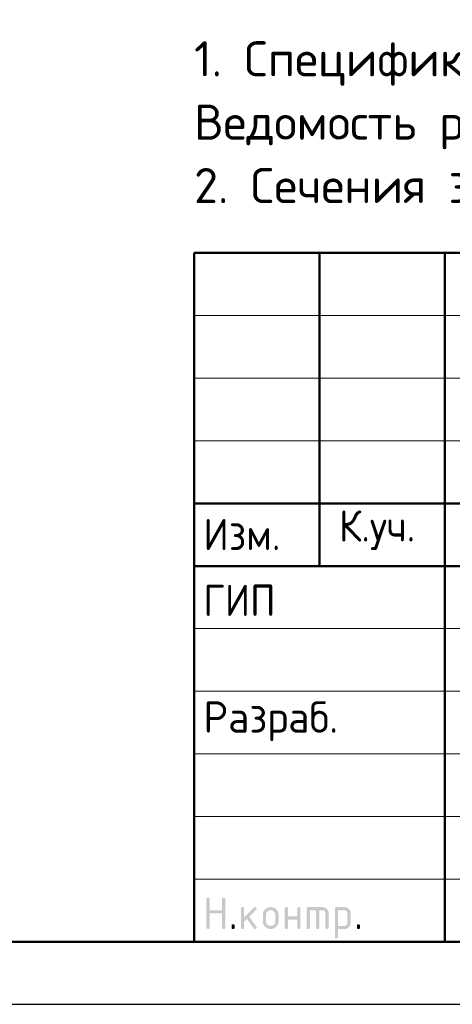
# Model space of a CAD drawing. Header units: millimetres. Extents: x 0 to 50400, y 0 to 35640.
# Tile 24 of 40: x 25931 to 30071, y 0 to 9435. Entities that reach past the tile are written whole.
import ezdxf

# ---------------------------------------------------------------- set-up
doc = ezdxf.new("R2010")
doc.units = ezdxf.units.MM
doc.layers.add('Standard', color=7, linetype='Continuous', lineweight=25)
doc.styles.add('ISOCPEUR', font='txt')

msp = doc.modelspace()

# ---------------------------------------------------------------- hatches: boundary and pattern name
at = {"layer": 'Standard', "linetype": 'Continuous', "lineweight": 25, "transparency": 33554687}
for points in [[(27718.9, 736.5), (27718.9, 1006.5), (27718.9, 1008.4), (27719.1, 1010.1), (27719.4, 1011.7), (27719.8, 1013.1), (27720.3, 1014.5), (27721, 1015.7), (27721.7, 1016.9), (27722.7, 1017.8), (27723.6, 1018.7), (27724.8, 1019.4), (27725.9, 1020.1), (27727.4, 1020.6), (27728.8, 1021.1), (27730.4, 1021.3), (27732, 1021.5), (27733.9, 1021.5), (27735.8, 1021.5), (27737.4, 1021.3), (27739.1, 1021.1), (27740.5, 1020.6), (27741.9, 1020.1), (27743.1, 1019.4), (27744.3, 1018.7), (27745.2, 1017.8), (27746.1, 1016.9), (27746.8, 1015.7), (27747.5, 1014.5), (27748, 1013.1), (27748.5, 1011.7), (27748.7, 1010.1), (27749, 1008.4), (27749, 1006.6), (27749, 901.6), (27868.6, 901.6), (27868.6, 1006.6), (27868.6, 1008.4), (27868.9, 1010.1), (27869.1, 1011.7), (27869.6, 1013.1), (27870, 1014.5), (27870.7, 1015.7), (27871.4, 1016.9), (27872.4, 1017.8), (27873.3, 1018.7), (27874.5, 1019.4), (27875.7, 1020.1), (27877.1, 1020.6), (27878.5, 1021.1), (27880.1, 1021.3), (27881.8, 1021.5), (27883.6, 1021.5), (27885.5, 1021.5), (27887.2, 1021.3), (27888.8, 1021.1), (27890.2, 1020.6), (27891.6, 1020.1), (27892.8, 1019.4), (27894, 1018.7), (27894.9, 1017.8), (27895.9, 1016.9), (27896.6, 1015.7), (27897.3, 1014.5), (27897.7, 1013.1), (27898.2, 1011.7), (27898.4, 1010.1), (27898.7, 1008.4), (27898.7, 1006.5), (27898.7, 736.5), (27898.7, 734.7), (27898.4, 733), (27898.2, 731.4), (27897.7, 730), (27897.3, 728.6), (27896.6, 727.4), (27895.9, 726.2), (27894.9, 725.3), (27894, 724.4), (27892.8, 723.7), (27891.6, 723), (27890.2, 722.5), (27888.8, 722), (27887.2, 721.8), (27885.5, 721.5), (27883.6, 721.5), (27881.8, 721.5), (27880.1, 721.8), (27878.5, 722), (27877.1, 722.5), (27875.7, 723), (27874.5, 723.7), (27873.3, 724.4), (27872.4, 725.3), (27871.4, 726.2), (27870.7, 727.4), (27870, 728.6), (27869.6, 730), (27869.1, 731.4), (27868.9, 733), (27868.6, 734.7), (27868.6, 736.5), (27868.6, 871.5), (27749, 871.5), (27749, 736.5), (27749, 734.7), (27748.7, 733), (27748.5, 731.4), (27748, 730), (27747.5, 728.6), (27746.8, 727.4), (27746.1, 726.2), (27745.2, 725.3), (27744.3, 724.4), (27743.1, 723.7), (27741.9, 723), (27740.5, 722.5), (27739.1, 722), (27737.4, 721.8), (27735.8, 721.5), (27733.9, 721.5), (27732, 721.5), (27730.4, 721.8), (27728.8, 722), (27727.4, 722.5), (27725.9, 723), (27724.8, 723.7), (27723.6, 724.4), (27722.7, 725.3), (27721.7, 726.2), (27721, 727.4), (27720.3, 728.6), (27719.8, 730), (27719.4, 731.4), (27719.1, 733), (27718.9, 734.7)], [(28078.7, 832.8), (28173, 927.1), (28174.1, 928.1), (28175.3, 929), (28176.5, 929.8), (28177.9, 930.3), (28179.2, 930.8), (28180.6, 931.1), (28182.1, 931.4), (28183.7, 931.4), (28185.6, 931.4), (28187.2, 931.1), (28188.9, 930.9), (28190.3, 930.4), (28191.7, 930), (28192.8, 929.3), (28194, 928.6), (28195, 927.6), (28195.9, 926.7), (28196.6, 925.5), (28197.3, 924.3), (28197.8, 922.9), (28198.2, 921.5), (28198.5, 919.9), (28198.7, 918.3), (28198.7, 916.4), (28198.7, 914.9), (28198.4, 913.5), (28198.1, 912.1), (28197.6, 910.8), (28197, 909.5), (28196.1, 908.3), (28195.3, 907.1), (28194.1, 905.9), (28128.3, 840.1), (28195.7, 745.2), (28197.2, 743.1), (28198, 740.9), (28198.7, 738.7), (28198.7, 736.3), (28198.7, 734.5), (28198.5, 732.8), (28198.2, 731.2), (28197.8, 729.9), (28197.3, 728.5), (28196.6, 727.3), (28195.9, 726.2), (28195, 725.2), (28194, 724.3), (28192.8, 723.6), (28191.7, 722.9), (28190.3, 722.5), (28188.9, 722), (28187.2, 721.8), (28185.6, 721.5), (28183.7, 721.5), (28181.7, 721.5), (28179.9, 721.9), (28178.2, 722.3), (28176.6, 723.1), (28175, 723.9), (28173.7, 725.1), (28172.3, 726.3), (28171.2, 727.9), (28106.7, 818.6), (28078.7, 790.6), (28078.7, 736.5), (28078.7, 734.7), (28078.5, 733), (28078.3, 731.4), (28077.8, 730), (28077.3, 728.6), (28076.6, 727.4), (28075.9, 726.2), (28075, 725.3), (28074, 724.4), (28072.9, 723.7), (28071.7, 723), (28070.3, 722.5), (28068.9, 722), (28067.2, 721.8), (28065.6, 721.5), (28063.7, 721.5), (28061.8, 721.5), (28060.2, 721.8), (28058.5, 722), (28057.1, 722.5), (28055.7, 723), (28054.5, 723.7), (28053.4, 724.4), (28052.4, 725.3), (28051.5, 726.2), (28050.8, 727.4), (28050.1, 728.6), (28049.6, 730), (28049.2, 731.4), (28048.9, 733), (28048.7, 734.7), (28048.7, 736.5), (28048.7, 916.4), (28048.7, 918.3), (28048.9, 919.9), (28049.2, 921.5), (28049.6, 922.9), (28050.1, 924.3), (28050.8, 925.5), (28051.5, 926.7), (28052.4, 927.6), (28053.4, 928.6), (28054.5, 929.3), (28055.7, 930), (28057.1, 930.4), (28058.5, 930.9), (28060.2, 931.1), (28061.8, 931.4), (28063.7, 931.4), (28065.6, 931.4), (28067.2, 931.1), (28068.9, 930.9), (28070.3, 930.4), (28071.7, 930), (28072.9, 929.3), (28074, 928.6), (28075, 927.6), (28075.9, 926.7), (28076.6, 925.5), (28077.3, 924.3), (28077.8, 922.9), (28078.3, 921.5), (28078.5, 919.9), (28078.7, 918.3), (28078.7, 916.4)], [(28498.4, 811.4), (28498.4, 736.5), (28498.4, 734.7), (28498.2, 733), (28497.9, 731.4), (28497.5, 730), (28497, 728.6), (28496.3, 727.4), (28495.6, 726.2), (28494.6, 725.3), (28493.7, 724.4), (28492.5, 723.6), (28491.4, 723), (28489.9, 722.5), (28488.5, 722), (28486.9, 721.8), (28485.2, 721.5), (28483.4, 721.5), (28481.5, 721.5), (28479.8, 721.8), (28478.2, 722), (28476.8, 722.5), (28475.4, 723), (28474.2, 723.7), (28473, 724.4), (28472.1, 725.3), (28471.2, 726.2), (28470.5, 727.4), (28469.8, 728.6), (28469.3, 730), (28468.8, 731.4), (28468.6, 733), (28468.3, 734.7), (28468.3, 736.5), (28468.3, 916.4), (28468.3, 918.3), (28468.6, 919.9), (28468.8, 921.5), (28469.3, 922.9), (28469.8, 924.3), (28470.5, 925.5), (28471.2, 926.7), (28472.1, 927.6), (28473, 928.6), (28474.2, 929.3), (28475.4, 930), (28476.8, 930.4), (28478.2, 930.9), (28479.8, 931.1), (28481.5, 931.4), (28483.4, 931.4), (28485.2, 931.4), (28486.9, 931.1), (28488.5, 930.9), (28489.9, 930.4), (28491.4, 930), (28492.5, 929.3), (28493.7, 928.6), (28494.6, 927.6), (28495.6, 926.7), (28496.3, 925.5), (28497, 924.4), (28497.5, 923), (28497.9, 921.5), (28498.2, 919.9), (28498.4, 918.3), (28498.4, 916.4), (28498.4, 841.5), (28588, 841.5), (28588, 916.4), (28588, 918.3), (28588.2, 919.9), (28588.5, 921.5), (28589, 923), (28589.4, 924.4), (28590.1, 925.5), (28590.8, 926.7), (28591.8, 927.6), (28592.7, 928.6), (28593.9, 929.3), (28595.1, 930), (28596.5, 930.4), (28597.9, 930.9), (28599.5, 931.1), (28601.2, 931.4), (28603, 931.4), (28604.9, 931.4), (28606.6, 931.1), (28608.2, 930.9), (28609.6, 930.4), (28611, 930), (28612.2, 929.3), (28613.4, 928.6), (28614.3, 927.6), (28615.2, 926.7), (28615.9, 925.5), (28616.7, 924.3), (28617.1, 922.9), (28617.6, 921.5), (28617.8, 919.9), (28618.1, 918.3), (28618.1, 916.4), (28618.1, 736.5), (28618.1, 734.7), (28617.8, 733), (28617.6, 731.4), (28617.1, 730), (28616.7, 728.6), (28615.9, 727.4), (28615.2, 726.2), (28614.3, 725.3), (28613.4, 724.4), (28612.2, 723.7), (28611, 723), (28609.6, 722.5), (28608.2, 722), (28606.6, 721.8), (28604.9, 721.5), (28603, 721.5), (28601.2, 721.5), (28599.5, 721.8), (28597.9, 722), (28596.5, 722.5), (28595.1, 723), (28593.9, 723.6), (28592.7, 724.4), (28591.8, 725.3), (28590.8, 726.2), (28590.1, 727.4), (28589.4, 728.6), (28589, 730), (28588.5, 731.4), (28588.2, 733), (28588, 734.7), (28588, 736.5), (28588, 811.4)], [(28693.2, 931.4), (28828.1, 931.4), (28831.2, 931.4), (28834.2, 931.1), (28837.2, 930.8), (28840.1, 930.3), (28843, 929.7), (28845.7, 928.9), (28848.5, 928.1), (28851.2, 927), (28853.8, 925.9), (28856.4, 924.5), (28858.9, 923.2), (28861.3, 921.5), (28863.7, 919.9), (28866, 918), (28868.3, 916.1), (28870.5, 913.9), (28872.7, 911.7), (28874.6, 909.4), (28876.5, 907.1), (28878.2, 904.7), (28879.8, 902.3), (28881.2, 899.7), (28882.5, 897.2), (28883.6, 894.5), (28884.7, 891.9), (28885.5, 889.1), (28886.4, 886.3), (28886.9, 883.4), (28887.5, 880.6), (28887.7, 877.6), (28888, 874.5), (28888, 871.4), (28888, 736.5), (28888, 734.7), (28887.8, 733), (28887.5, 731.4), (28887.1, 730), (28886.6, 728.6), (28885.9, 727.4), (28885.2, 726.2), (28884.3, 725.3), (28883.3, 724.4), (28882.1, 723.7), (28881, 723), (28879.6, 722.5), (28878.1, 722), (28876.5, 721.8), (28874.9, 721.5), (28873, 721.5), (28871.1, 721.5), (28869.5, 721.8), (28867.8, 722), (28866.4, 722.5), (28865, 723), (28863.8, 723.6), (28862.7, 724.4), (28861.7, 725.3), (28860.8, 726.2), (28860.1, 727.4), (28859.4, 728.6), (28858.9, 730), (28858.4, 731.4), (28858.2, 733), (28857.9, 734.7), (28857.9, 736.5), (28857.9, 871.4), (28857.9, 874.5), (28857.4, 877.5), (28856.9, 880.4), (28855.8, 883.1), (28854.7, 885.7), (28853.1, 888.1), (28851.5, 890.5), (28849.3, 892.7), (28847.2, 894.8), (28844.8, 896.5), (28842.4, 898.1), (28839.7, 899.2), (28837.1, 900.2), (28834.1, 900.8), (28831.2, 901.3), (28828, 901.3), (28798.1, 901.3), (28798.1, 736.5), (28798.1, 734.7), (28797.9, 733), (28797.6, 731.4), (28797.2, 730), (28796.7, 728.6), (28796, 727.4), (28795.3, 726.2), (28794.4, 725.3), (28793.4, 724.4), (28792.3, 723.6), (28791.1, 723), (28789.7, 722.5), (28788.3, 722), (28786.6, 721.8), (28785, 721.5), (28783.1, 721.5), (28781.2, 721.5), (28779.6, 721.8), (28777.9, 722), (28776.5, 722.5), (28775.1, 723), (28773.9, 723.6), (28772.8, 724.4), (28771.8, 725.3), (28770.9, 726.2), (28770.2, 727.4), (28769.5, 728.6), (28769, 730), (28768.5, 731.4), (28768.3, 733), (28768.1, 734.7), (28768.1, 736.5), (28768.1, 901.3), (28708.2, 901.3), (28708.2, 736.5), (28708.2, 734.7), (28708, 733), (28707.8, 731.4), (28707.3, 730), (28706.8, 728.6), (28706.1, 727.4), (28705.4, 726.2), (28704.5, 725.3), (28703.5, 724.4), (28702.4, 723.6), (28701.2, 723), (28699.8, 722.5), (28698.4, 722), (28696.7, 721.8), (28695.1, 721.5), (28693.2, 721.5), (28691.3, 721.5), (28689.7, 721.8), (28688, 722), (28686.6, 722.5), (28685.2, 723), (28684, 723.7), (28682.9, 724.4), (28681.9, 725.3), (28681, 726.2), (28680.3, 727.4), (28679.6, 728.6), (28679.1, 730), (28678.7, 731.4), (28678.4, 733), (28678.2, 734.7), (28678.2, 736.5), (28678.2, 916.4), (28678.2, 918.3), (28678.4, 919.9), (28678.6, 921.5), (28679.1, 922.9), (28679.6, 924.3), (28680.3, 925.5), (28681, 926.7), (28681.9, 927.6), (28682.9, 928.6), (28684, 929.3), (28685.2, 930), (28686.6, 930.4), (28688, 930.9), (28689.6, 931.1), (28691.3, 931.4)], [(27958.8, 751.6), (27958.8, 753.5), (27959, 755.1), (27959.3, 756.8), (27959.7, 758.2), (27960.2, 759.6), (27960.9, 760.8), (27961.6, 761.9), (27962.5, 762.9), (27963.5, 763.8), (27964.7, 764.5), (27965.8, 765.2), (27967.2, 765.7), (27968.6, 766.2), (27970.3, 766.4), (27971.9, 766.6), (27973.8, 766.6), (27975.7, 766.6), (27977.3, 766.4), (27979, 766.2), (27980.4, 765.7), (27981.8, 765.2), (27983, 764.5), (27984.1, 763.8), (27985.1, 762.9), (27986, 761.9), (27986.7, 760.8), (27987.4, 759.6), (27987.9, 758.2), (27988.4, 756.8), (27988.6, 755.1), (27988.8, 753.5), (27988.8, 751.6), (27988.8, 736.6), (27988.8, 734.7), (27988.6, 733), (27988.4, 731.4), (27987.9, 730), (27987.4, 728.6), (27986.7, 727.4), (27986, 726.2), (27985.1, 725.3), (27984.1, 724.4), (27983, 723.7), (27981.8, 723), (27980.4, 722.5), (27979, 722), (27977.3, 721.8), (27975.7, 721.5), (27973.8, 721.5), (27971.9, 721.5), (27970.3, 721.8), (27968.6, 722), (27967.2, 722.5), (27965.8, 723), (27964.7, 723.7), (27963.5, 724.4), (27962.5, 725.3), (27961.6, 726.2), (27960.9, 727.4), (27960.2, 728.6), (27959.7, 730), (27959.3, 731.4), (27959, 733), (27958.8, 734.7), (27958.8, 736.6)], [(29158, 751.6), (29158, 753.5), (29158.2, 755.1), (29158.4, 756.8), (29158.9, 758.2), (29159.4, 759.6), (29160.1, 760.8), (29160.8, 761.9), (29161.7, 762.9), (29162.6, 763.8), (29163.8, 764.5), (29165, 765.2), (29166.4, 765.7), (29167.8, 766.2), (29169.5, 766.4), (29171.1, 766.6), (29173, 766.6), (29174.9, 766.6), (29176.5, 766.4), (29178.1, 766.2), (29179.6, 765.7), (29181, 765.2), (29182.1, 764.5), (29183.3, 763.8), (29184.3, 762.9), (29185.2, 761.9), (29185.9, 760.8), (29186.6, 759.6), (29187.1, 758.2), (29187.5, 756.8), (29187.8, 755.1), (29188, 753.5), (29188, 751.6), (29188, 736.6), (29188, 734.7), (29187.8, 733), (29187.5, 731.4), (29187.1, 730), (29186.6, 728.6), (29185.9, 727.4), (29185.2, 726.2), (29184.3, 725.3), (29183.3, 724.4), (29182.1, 723.7), (29181, 723), (29179.6, 722.5), (29178.1, 722), (29176.5, 721.8), (29174.9, 721.5), (29173, 721.5), (29171.1, 721.5), (29169.5, 721.8), (29167.8, 722), (29166.4, 722.5), (29165, 723), (29163.8, 723.7), (29162.6, 724.4), (29161.7, 725.3), (29160.8, 726.2), (29160.1, 727.4), (29159.4, 728.6), (29158.9, 730), (29158.4, 731.4), (29158.2, 733), (29158, 734.7), (29158, 736.6)]]:
    msp.add_hatch(color=7, dxfattribs=at).paths.add_polyline_path(points, flags=16)
h = msp.add_hatch(color=7, dxfattribs=at)
h.paths.add_polyline_path([(28258.5, 796.5), (28258.5, 856.4), (28258.5, 860.3), (28258.8, 864.1), (28259.2, 867.8), (28259.9, 871.4), (28260.6, 875), (28261.6, 878.5), (28262.6, 881.9), (28264, 885.3), (28265.3, 888.6), (28267.1, 891.7), (28268.8, 894.9), (28270.8, 897.9), (28272.9, 901), (28275.3, 903.8), (28277.7, 906.7), (28280.4, 909.5), (28283.1, 912.2), (28286, 914.6), (28288.9, 917), (28291.9, 919.1), (28294.9, 921.1), (28298.1, 922.8), (28301.3, 924.5), (28304.6, 925.9), (28307.9, 927.3), (28311.4, 928.3), (28314.8, 929.3), (28318.4, 930), (28322, 930.7), (28325.7, 931), (28329.5, 931.4), (28333.4, 931.4), (28337.3, 931.4), (28341.1, 931), (28344.9, 930.7), (28348.5, 930), (28352.2, 929.3), (28355.6, 928.3), (28359.1, 927.3), (28362.4, 926), (28365.8, 924.6), (28368.9, 922.9), (28372.1, 921.2), (28375.1, 919.2), (28378.1, 917.1), (28381, 914.8), (28383.9, 912.4), (28386.6, 909.7), (28389.3, 907), (28391.6, 904.1), (28394, 901.3), (28396, 898.2), (28398.1, 895.2), (28399.8, 892), (28401.5, 888.9), (28402.8, 885.5), (28404.2, 882.2), (28405.2, 878.7), (28406.2, 875.2), (28406.9, 871.6), (28407.6, 868), (28407.9, 864.2), (28408.2, 860.4), (28408.2, 856.4), (28408.2, 796.5), (28408.2, 792.6), (28407.9, 788.9), (28407.5, 785.1), (28406.9, 781.5), (28406.2, 777.9), (28405.2, 774.4), (28404.1, 771), (28402.8, 767.7), (28401.4, 764.4), (28399.7, 761.2), (28398, 758), (28395.9, 755), (28393.9, 752), (28391.5, 749.1), (28389.1, 746.2), (28386.3, 743.5), (28383.6, 740.7), (28380.7, 738.3), (28377.8, 735.9), (28374.8, 733.9), (28371.8, 731.8), (28368.6, 730.1), (28365.5, 728.4), (28362.2, 727), (28358.8, 725.6), (28355.4, 724.6), (28351.9, 723.6), (28348.3, 722.9), (28344.7, 722.2), (28341, 721.9), (28337.3, 721.5), (28333.4, 721.5), (28329.5, 721.5), (28325.7, 721.9), (28322, 722.2), (28318.4, 722.9), (28314.8, 723.6), (28311.4, 724.6), (28307.9, 725.6), (28304.6, 727), (28301.3, 728.4), (28298.1, 730.1), (28294.9, 731.8), (28291.9, 733.9), (28288.9, 735.9), (28286, 738.3), (28283.1, 740.7), (28280.4, 743.5), (28277.7, 746.2), (28275.3, 749.1), (28272.9, 752), (28270.8, 755), (28268.8, 758), (28267.1, 761.2), (28265.3, 764.4), (28264, 767.7), (28262.6, 771), (28261.6, 774.4), (28260.6, 777.9), (28259.9, 781.5), (28259.2, 785.1), (28258.8, 788.9), (28258.5, 792.6)], flags=16)
h.paths.add_polyline_path([(28378.2, 796.6), (28378.2, 856.6), (28378.2, 861.2), (28377.4, 865.5), (28376.5, 869.9), (28374.9, 873.8), (28373.2, 877.8), (28370.8, 881.4), (28368.3, 885.1), (28365.1, 888.4), (28361.8, 891.7), (28358.1, 894.1), (28354.5, 896.6), (28350.6, 898.3), (28346.6, 899.9), (28342.3, 900.7), (28338, 901.6), (28333.4, 901.6), (28328.7, 901.6), (28324.4, 900.7), (28320.1, 899.9), (28316.2, 898.3), (28312.2, 896.6), (28308.6, 894.1), (28305, 891.7), (28301.7, 888.4), (28298.4, 885.1), (28295.9, 881.4), (28293.5, 877.8), (28291.8, 873.8), (28290.2, 869.9), (28289.4, 865.5), (28288.6, 861.2), (28288.6, 856.6), (28288.6, 796.6), (28288.6, 791.9), (28289.4, 787.5), (28290.2, 783.2), (28291.8, 779.2), (28293.4, 775.2), (28295.9, 771.6), (28298.3, 767.9), (28301.6, 764.7), (28304.8, 761.4), (28308.4, 758.9), (28312.1, 756.5), (28316, 754.9), (28320, 753.2), (28324.3, 752.4), (28328.7, 751.6), (28333.4, 751.6), (28338, 751.6), (28342.3, 752.4), (28346.6, 753.2), (28350.6, 754.9), (28354.5, 756.5), (28358.1, 759), (28361.8, 761.5), (28365.1, 764.8), (28368.3, 768.1), (28370.8, 771.7), (28373.2, 775.3), (28374.9, 779.3), (28376.5, 783.3), (28377.4, 787.6), (28378.2, 791.9)])
h = msp.add_hatch(color=7, dxfattribs=at)
h.paths.add_polyline_path([(28948.1, 916.4), (28948.1, 918.3), (28948.4, 919.9), (28948.6, 921.5), (28949.1, 923), (28949.5, 924.3), (28950.2, 925.5), (28950.9, 926.7), (28951.9, 927.6), (28952.8, 928.6), (28954, 929.3), (28955.1, 930), (28956.5, 930.4), (28957.9, 930.9), (28959.6, 931.1), (28961.2, 931.4), (28963.1, 931.4), (29038, 931.4), (29041.1, 931.4), (29044.1, 931.1), (29047.2, 930.8), (29050.1, 930.3), (29052.9, 929.8), (29055.7, 928.9), (29058.5, 928.1), (29061.2, 927), (29063.8, 925.9), (29066.4, 924.6), (29068.9, 923.2), (29071.3, 921.6), (29073.7, 920), (29076, 918.1), (29078.3, 916.2), (29080.5, 914), (29082.7, 911.8), (29084.6, 909.5), (29086.5, 907.2), (29088.1, 904.8), (29089.7, 902.4), (29091.1, 899.9), (29092.4, 897.3), (29093.5, 894.7), (29094.6, 892), (29095.4, 889.2), (29096.2, 886.5), (29096.8, 883.5), (29097.3, 880.6), (29097.6, 877.6), (29097.8, 874.6), (29097.8, 871.4), (29097.8, 781.5), (29097.8, 778.4), (29097.6, 775.4), (29097.3, 772.4), (29096.8, 769.5), (29096.2, 766.6), (29095.4, 763.8), (29094.6, 761), (29093.5, 758.4), (29092.4, 755.7), (29091.1, 753.2), (29089.7, 750.7), (29088.1, 748.2), (29086.5, 745.8), (29084.6, 743.5), (29082.7, 741.2), (29080.5, 739), (29078.3, 736.8), (29076, 734.9), (29073.8, 733), (29071.3, 731.4), (29068.9, 729.7), (29066.4, 728.4), (29063.9, 727), (29061.2, 725.9), (29058.6, 724.8), (29055.8, 724), (29053, 723.2), (29050.1, 722.6), (29047.2, 722.1), (29044.2, 721.8), (29041.1, 721.5), (29038, 721.5), (28978.2, 721.5), (28978.2, 646.6), (28978.2, 644.8), (28977.9, 643.1), (28977.7, 641.5), (28977.2, 640.1), (28976.8, 638.7), (28976.1, 637.5), (28975.4, 636.3), (28974.4, 635.4), (28973.5, 634.5), (28972.3, 633.8), (28971.1, 633.1), (28969.7, 632.6), (28968.3, 632.1), (28966.7, 631.9), (28965, 631.7), (28963.1, 631.7), (28961.3, 631.7), (28959.6, 631.9), (28958, 632.1), (28956.6, 632.6), (28955.2, 633.1), (28954, 633.8), (28952.8, 634.5), (28951.9, 635.4), (28950.9, 636.3), (28950.2, 637.5), (28949.5, 638.7), (28949.1, 640.1), (28948.6, 641.5), (28948.4, 643.1), (28948.1, 644.8), (28948.1, 646.6)], flags=16)
h.paths.add_polyline_path([(28978.2, 901.3), (28978.2, 751.6), (29037.9, 751.6), (29041, 751.6), (29043.9, 752.1), (29046.8, 752.7), (29049.4, 753.8), (29052.1, 754.9), (29054.5, 756.5), (29056.9, 758.1), (29059.1, 760.3), (29061.3, 762.5), (29062.9, 764.9), (29064.5, 767.4), (29065.6, 770), (29066.7, 772.7), (29067.2, 775.5), (29067.8, 778.4), (29067.8, 781.5), (29067.8, 871.4), (29067.8, 874.6), (29067.2, 877.5), (29066.7, 880.4), (29065.6, 883.1), (29064.6, 885.7), (29062.9, 888.1), (29061.3, 890.5), (29059.2, 892.7), (29057, 894.9), (29054.6, 896.5), (29052.2, 898.1), (29049.6, 899.2), (29046.9, 900.2), (29044, 900.8), (29041.1, 901.3), (29037.9, 901.3)])

# ---------------------------------------------------------------- linework, layer by layer
at = {"layer": 'Standard', "color": 7, "linetype": 'Continuous', "lineweight": 50, "transparency": 33554687}
for p, q in [((27600, 600), (27600, 7200)), ((27600, 7200), (49800, 7200)), ((28800, 4200), (28800, 7200)), ((30000, 600), (30000, 7200)), ((27600, 4800), (35400, 4800)), ((27600, 4800), (35400, 4800)), ((27600, 4200), (35400, 4200)), ((27600, 4200), (35400, 4200))]:
    msp.add_line(p, q, dxfattribs=at)
at = {"layer": 'Standard', "color": 7, "linetype": 'Continuous', "lineweight": 13, "transparency": 33554687}
for p, q in [((27600, 6600), (35400, 6600)), ((27600, 6000), (35400, 6000)), ((27600, 5400), (35400, 5400)), ((27600, 3600), (35400, 3600)), ((27600, 3000), (35400, 3000)), ((27600, 3000), (35400, 3000)), ((27600, 2400), (35400, 2400)), ((27600, 2400), (35400, 2400)), ((27600, 1800), (35400, 1800)), ((27600, 1200), (35400, 1200))]:
    msp.add_line(p, q, dxfattribs=at)
at = {"layer": 'Standard', "color": 7, "linetype": 'Continuous', "lineweight": 25, "transparency": 33554687}
msp.add_line((27600, 600), (49800, 600), dxfattribs=at)
msp.add_line((27600, 600), (49800, 600), dxfattribs=at)
msp.add_line((27600, 600), (49800, 600), dxfattribs=at)
msp.add_lwpolyline([(0, 0), (50400, 0), (50400, 35640), (0, 35640), (0, 0)], close=True, dxfattribs=at)
at = {"layer": 'Standard', "color": 7, "linetype": 'Continuous', "lineweight": 50, "transparency": 33554687}
msp.add_lwpolyline([(2400, 35040), (49800, 35040), (49800, 600), (2400, 600), (2400, 35040)], close=True, dxfattribs=at)

# ---------------------------------------------------------------- texts
at = {"layer": 'Standard', "color": 7, "linetype": 'Continuous', "lineweight": 13, "transparency": 33554687, "insert": (27600, 9228.8), "char_height": 336, "width": 13664.28, "attachment_point": 1, "line_spacing_factor": 1.084337}
msp.add_mtext('\\A1;{\\fISOCPEUR|i0|b0;\\H335.999994;\\W1.000000;\\C7;1. Спецификацию элементов, Ведомость деталей см. лист 11-12}\\P{\\fISOCPEUR|i0|b0;\\H335.999994;\\W1.000000;\\C7;Ведомость расхода стали см. лист 1.1}\\P{\\fISOCPEUR|i0|b0;\\H335.999994;\\W1.000000;\\C7;2. Сечения замаркированы см. лист 3}\\P', dxfattribs=at)
at = {"layer": 'Standard', "color": 7, "linetype": 'Continuous', "lineweight": 25, "transparency": 33554687, "char_height": 300, "attachment_point": 7, "style": 'ISOCPEUR'}
for s, insert, width in [('\\W0.93;Изм.', (27688.8, 4353), 903.476), ('\\W0.93;К.уч.', (28987.2, 4353), 979.214), ('\\W0.92;ГИП', (27688.8, 3721.5), 827.543), ('\\W0.96;Разраб.', (27688.8, 2521.5), 1567.875)]:
    msp.add_mtext(s, dxfattribs=dict(at, insert=insert, width=width))

doc.saveas('drawing.dxf')
